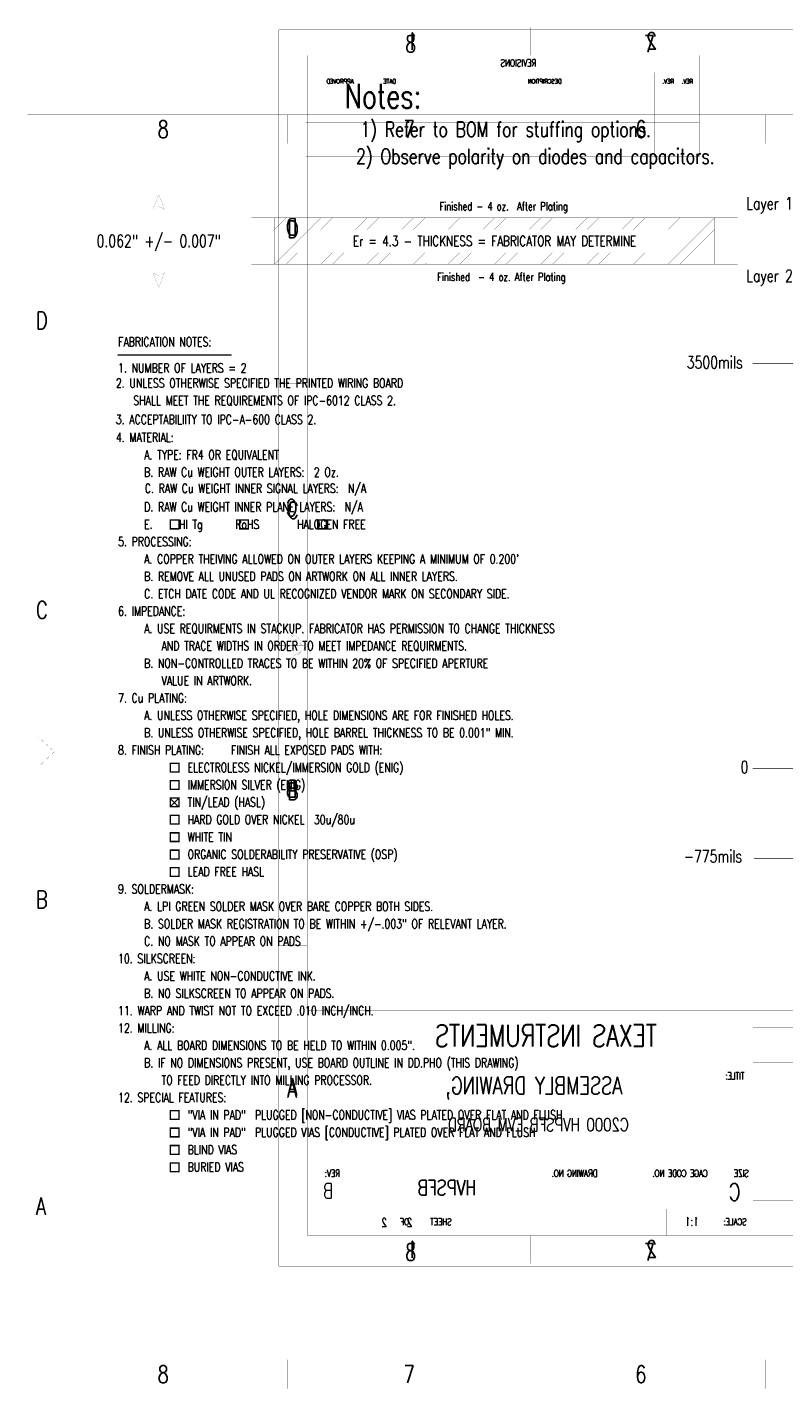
# Model space of a CAD drawing. Extents: x -7 to 11.7, y -5.4 to 6.4.
# Tile 1 of 27: x -7 to -0.4, y -5.4 to 6.4. Entities that reach past the tile are written whole.
import ezdxf
from ezdxf.enums import TextEntityAlignment as Align

# ---------------------------------------------------------------- set-up
doc = ezdxf.new("R2010")
doc.units = 0
doc.linetypes.add('TRMIDX_4096', pattern=[2, 1, 1])
for name, color, linetype in [('2D_LINE_121', 146, 'CONTINUOUS'), ('2D_LINE_122', 4, 'CONTINUOUS'), ('2D_LINE_129', 2, 'CONTINUOUS'), ('2D_LINE_130', 106, 'CONTINUOUS'), ('DIMENSION1_122', 254, 'CONTINUOUS'), ('DIMENSION2_122', 254, 'CONTINUOUS'), ('DIMENSION3_122', 254, 'CONTINUOUS'), ('DIMENSION4_122', 254, 'CONTINUOUS'), ('DIMENSION5_122', 254, 'CONTINUOUS'), ('DIMENSION6_122', 254, 'CONTINUOUS'), ('DIMENSION7_122', 254, 'CONTINUOUS'), ('TEXT_121', 146, 'CONTINUOUS'), ('TEXT_122', 4, 'CONTINUOUS'), ('TEXT_129', 2, 'CONTINUOUS'), ('TEXT_130', 106, 'CONTINUOUS')]:
    doc.layers.add(name, color=color, linetype=linetype)
doc.styles.add('W0$00075', font='simplex', dxfattribs={"width": 0.75})
doc.styles.add('W0$001', font='simplex', dxfattribs={"width": 0.75})
doc.styles.add('W0$005', font='simplex', dxfattribs={"width": 0.75})

# ---------------------------------------------------------------- blocks, each defined once
blk = doc.blocks.new('SMOOTH_0$001')
at = {"const_width": 0.0005}
blk.add_lwpolyline([(-0.00025, 0, 1), (0.00025, 0, 1)], format="xyb", close=True, dxfattribs=at)
blk = doc.blocks.new('DRAWING_52')
at = {"layer": '2D_LINE_121', "const_width": 0.001}
blk.add_lwpolyline([(0, 0), (16.5, 0), (16.5, 10.5), (0, 10.5)], close=True, dxfattribs=at)
at = {"layer": '2D_LINE_121'}
for p in [(0, 10.5), (16.5, 10.5), (0, 0), (16.5, 0)]:
    blk.add_blockref('SMOOTH_0$001', p, dxfattribs=at)
blk = doc.blocks.new('DRAWING_53')
at = {"layer": '2D_LINE_121', "const_width": 0.001}
blk.add_lwpolyline([(0, 0), (17, 0), (17, 11), (0, 11)], close=True, dxfattribs=at)
at = {"layer": '2D_LINE_121'}
for p in [(0, 11), (17, 11), (0, 0), (17, 0)]:
    blk.add_blockref('SMOOTH_0$001', p, dxfattribs=at)
blk = doc.blocks.new('DRAWING_58')
at = {"layer": '2D_LINE_121', "const_width": 0.001}
blk.add_lwpolyline([(0, 0), (0, 0.25)], dxfattribs=at)
at = {"layer": '2D_LINE_121'}
for p in [(0, 0.25), (0, 0)]:
    blk.add_blockref('SMOOTH_0$001', p, dxfattribs=at)
blk = doc.blocks.new('DRAWING_59')
at = {"layer": '2D_LINE_121', "const_width": 0.001}
blk.add_lwpolyline([(0, 0), (0, 0.25)], dxfattribs=at)
at = {"layer": '2D_LINE_121'}
for p in [(0, 0.25), (0, 0)]:
    blk.add_blockref('SMOOTH_0$001', p, dxfattribs=at)
blk = doc.blocks.new('DRAWING_60')
at = {"layer": '2D_LINE_121', "const_width": 0.001}
blk.add_lwpolyline([(0, 0), (0, 0.25)], dxfattribs=at)
at = {"layer": '2D_LINE_121'}
for p in [(0, 0.25), (0, 0)]:
    blk.add_blockref('SMOOTH_0$001', p, dxfattribs=at)
blk = doc.blocks.new('DRAWING_115')
at = {"layer": '2D_LINE_121', "const_width": 0.001}
blk.add_lwpolyline([(0, 0), (0, 0.25)], dxfattribs=at)
at = {"layer": '2D_LINE_121'}
for p in [(0, 0.25), (0, 0)]:
    blk.add_blockref('SMOOTH_0$001', p, dxfattribs=at)
blk = doc.blocks.new('DRAWING_116')
at = {"layer": '2D_LINE_121', "const_width": 0.001}
blk.add_lwpolyline([(0, 0), (0, 0.25)], dxfattribs=at)
at = {"layer": '2D_LINE_121'}
for p in [(0, 0.25), (0, 0)]:
    blk.add_blockref('SMOOTH_0$001', p, dxfattribs=at)
blk = doc.blocks.new('DRAWING_117')
at = {"layer": '2D_LINE_121', "const_width": 0.001}
blk.add_lwpolyline([(0, 0), (0, 0.25)], dxfattribs=at)
at = {"layer": '2D_LINE_121'}
for p in [(0, 0.25), (0, 0)]:
    blk.add_blockref('SMOOTH_0$001', p, dxfattribs=at)
blk = doc.blocks.new('DRAWING_122')
at = {"layer": '2D_LINE_121', "const_width": 0.001}
blk.add_lwpolyline([(0, 0), (-0.134, -0.126)], dxfattribs=at)
at = {"layer": '2D_LINE_121'}
for p in [(0, 0), (-0.134, -0.126)]:
    blk.add_blockref('SMOOTH_0$001', p, dxfattribs=at)
blk = doc.blocks.new('DRAWING_123')
at = {"layer": '2D_LINE_121', "const_width": 0.001}
blk.add_lwpolyline([(0, 0), (0.25, 0)], dxfattribs=at)
at = {"layer": '2D_LINE_121'}
for p in [(0, 0), (0.25, 0)]:
    blk.add_blockref('SMOOTH_0$001', p, dxfattribs=at)
blk = doc.blocks.new('DRAWING_124')
at = {"layer": '2D_LINE_121', "const_width": 0.001}
blk.add_lwpolyline([(0, 0), (0.25, 0)], dxfattribs=at)
at = {"layer": '2D_LINE_121'}
for p in [(0, 0), (0.25, 0)]:
    blk.add_blockref('SMOOTH_0$001', p, dxfattribs=at)
blk = doc.blocks.new('DRAWING_125')
at = {"layer": '2D_LINE_121', "const_width": 0.001}
blk.add_lwpolyline([(0, 0), (-0.134, 0.124)], dxfattribs=at)
at = {"layer": '2D_LINE_121'}
for p in [(-0.134, 0.124), (0, 0)]:
    blk.add_blockref('SMOOTH_0$001', p, dxfattribs=at)
blk = doc.blocks.new('DRAWING_126')
at = {"layer": '2D_LINE_121', "const_width": 0.001}
blk.add_lwpolyline([(0, 0), (0.25, 0)], dxfattribs=at)
at = {"layer": '2D_LINE_121'}
for p in [(0, 0), (0.25, 0)]:
    blk.add_blockref('SMOOTH_0$001', p, dxfattribs=at)
blk = doc.blocks.new('SMOOTH_0$012')
at = {"const_width": 0.006}
blk.add_lwpolyline([(-0.003, 0, 1), (0.003, 0, 1)], format="xyb", close=True, dxfattribs=at)
blk = doc.blocks.new('DRAWING_127')
at = {"layer": '2D_LINE_122', "const_width": 0.012}
blk.add_lwpolyline([(0, 0), (0.975, 0)], dxfattribs=at)
at = {"layer": '2D_LINE_122'}
for p in [(0, 0), (0.975, 0)]:
    blk.add_blockref('SMOOTH_0$012', p, dxfattribs=at)
blk = doc.blocks.new('DRAWING_128')
at = {"layer": '2D_LINE_122', "const_width": 0.012}
blk.add_lwpolyline([(0, 0), (0.075, 0), (0.075, -0.075), (0, -0.075)], close=True, dxfattribs=at)
at = {"layer": '2D_LINE_122'}
for p in [(0, 0), (0.075, 0), (0, -0.075), (0.075, -0.075)]:
    blk.add_blockref('SMOOTH_0$012', p, dxfattribs=at)
blk = doc.blocks.new('DRAWING_129')
at = {"layer": '2D_LINE_122', "const_width": 0.012}
blk.add_lwpolyline([(0, 0), (0.075, 0), (0.075, -0.075), (0, -0.075)], close=True, dxfattribs=at)
at = {"layer": '2D_LINE_122'}
for p in [(0, 0), (0.075, 0), (0, -0.075), (0.075, -0.075)]:
    blk.add_blockref('SMOOTH_0$012', p, dxfattribs=at)
blk = doc.blocks.new('DRAWING_130')
at = {"layer": '2D_LINE_122', "const_width": 0.012}
blk.add_lwpolyline([(0, 0), (0.075, 0), (0.075, -0.075), (0, -0.075)], close=True, dxfattribs=at)
at = {"layer": '2D_LINE_122'}
for p in [(0, 0), (0.075, 0), (0, -0.075), (0.075, -0.075)]:
    blk.add_blockref('SMOOTH_0$012', p, dxfattribs=at)
blk = doc.blocks.new('DRAWING_131')
at = {"layer": '2D_LINE_122', "const_width": 0.012}
blk.add_lwpolyline([(0, 0), (0.075, 0), (0.075, -0.075), (0, -0.075)], close=True, dxfattribs=at)
at = {"layer": '2D_LINE_122'}
for p in [(0, 0), (0.075, 0), (0, -0.075), (0.075, -0.075)]:
    blk.add_blockref('SMOOTH_0$012', p, dxfattribs=at)
blk = doc.blocks.new('DRAWING_132')
at = {"layer": '2D_LINE_122', "const_width": 0.012}
blk.add_lwpolyline([(0, 0), (0.075, 0), (0.075, -0.075), (0, -0.075)], close=True, dxfattribs=at)
at = {"layer": '2D_LINE_122'}
for p in [(0, 0), (0.075, 0), (0, -0.075), (0.075, -0.075)]:
    blk.add_blockref('SMOOTH_0$012', p, dxfattribs=at)
blk = doc.blocks.new('DRAWING_133')
at = {"layer": '2D_LINE_122', "const_width": 0.012}
blk.add_lwpolyline([(0, 0), (0.075, 0), (0.075, -0.075), (0, -0.075)], close=True, dxfattribs=at)
at = {"layer": '2D_LINE_122'}
for p in [(0, 0), (0.075, 0), (0, -0.075), (0.075, -0.075)]:
    blk.add_blockref('SMOOTH_0$012', p, dxfattribs=at)
blk = doc.blocks.new('DRAWING_134')
at = {"layer": '2D_LINE_122', "const_width": 0.012}
blk.add_lwpolyline([(0, 0), (0.075, 0), (0.075, -0.075), (0, -0.075)], close=True, dxfattribs=at)
at = {"layer": '2D_LINE_122'}
for p in [(0, 0), (0.075, 0), (0, -0.075), (0.075, -0.075)]:
    blk.add_blockref('SMOOTH_0$012', p, dxfattribs=at)
blk = doc.blocks.new('DRAWING_135')
at = {"layer": '2D_LINE_122', "const_width": 0.012}
blk.add_lwpolyline([(0, 0), (0.075, 0), (0.075, -0.075), (0, -0.075)], close=True, dxfattribs=at)
at = {"layer": '2D_LINE_122'}
for p in [(0, 0), (0.075, 0), (0, -0.075), (0.075, -0.075)]:
    blk.add_blockref('SMOOTH_0$012', p, dxfattribs=at)
blk = doc.blocks.new('DRAWING_136')
at = {"layer": '2D_LINE_122', "const_width": 0.012}
blk.add_lwpolyline([(0, 0), (0.075, 0), (0.075, -0.075), (0, -0.075)], close=True, dxfattribs=at)
at = {"layer": '2D_LINE_122'}
for p in [(0, 0), (0.075, 0), (0, -0.075), (0.075, -0.075)]:
    blk.add_blockref('SMOOTH_0$012', p, dxfattribs=at)
blk = doc.blocks.new('DRAWING_137')
at = {"layer": '2D_LINE_122', "const_width": 0.012}
blk.add_lwpolyline([(0, 0), (0.075, 0), (0.075, -0.075), (0, -0.075)], close=True, dxfattribs=at)
at = {"layer": '2D_LINE_122'}
for p in [(0, 0), (0.075, 0), (0, -0.075), (0.075, -0.075)]:
    blk.add_blockref('SMOOTH_0$012', p, dxfattribs=at)
blk = doc.blocks.new('DRAWING_138')
at = {"layer": '2D_LINE_122', "const_width": 0.012}
blk.add_lwpolyline([(0, 0), (0.075, 0), (0.075, -0.075), (0, -0.075)], close=True, dxfattribs=at)
at = {"layer": '2D_LINE_122'}
for p in [(0, 0), (0.075, 0), (0, -0.075), (0.075, -0.075)]:
    blk.add_blockref('SMOOTH_0$012', p, dxfattribs=at)
blk = doc.blocks.new('DRAWING_139')
at = {"layer": '2D_LINE_122', "const_width": 0.012}
blk.add_lwpolyline([(0, 0), (0.075, 0), (0.075, -0.075), (0, -0.075)], close=True, dxfattribs=at)
at = {"layer": '2D_LINE_122'}
for p in [(0, 0), (0.075, 0), (0, -0.075), (0.075, -0.075)]:
    blk.add_blockref('SMOOTH_0$012', p, dxfattribs=at)
blk = doc.blocks.new('DRAWING_140')
at = {"layer": '2D_LINE_122', "const_width": 0.012}
blk.add_lwpolyline([(0, 0), (0.075, 0), (0.075, -0.075), (0, -0.075)], close=True, dxfattribs=at)
at = {"layer": '2D_LINE_122'}
for p in [(0, 0), (0.075, 0), (0, -0.075), (0.075, -0.075)]:
    blk.add_blockref('SMOOTH_0$012', p, dxfattribs=at)
blk = doc.blocks.new('DRAWING_141')
at = {"layer": '2D_LINE_122', "const_width": 0.012}
blk.add_lwpolyline([(0, 0), (0.075, 0), (0.075, -0.075), (0, -0.075)], close=True, dxfattribs=at)
at = {"layer": '2D_LINE_122'}
for p in [(0, 0), (0.075, 0), (0, -0.075), (0.075, -0.075)]:
    blk.add_blockref('SMOOTH_0$012', p, dxfattribs=at)
blk = doc.blocks.new('SMOOTH_0$01')
at = {"const_width": 0.005}
blk.add_lwpolyline([(-0.0025, 0, 1), (0.0025, 0, 1)], format="xyb", close=True, dxfattribs=at)
blk = doc.blocks.new('DRAWING_142')
at = {"layer": '2D_LINE_122', "const_width": 0.01}
blk.add_lwpolyline([(-0.00125, 0.00475), (0.06625, -0.06275)], dxfattribs=at)
at = {"layer": '2D_LINE_122'}
for p in [(-0.00125, 0.00475), (0.06625, -0.06275)]:
    blk.add_blockref('SMOOTH_0$01', p, dxfattribs=at)
blk = doc.blocks.new('DRAWING_143')
at = {"layer": '2D_LINE_122', "const_width": 0.01}
blk.add_lwpolyline([(0.00275, 0.00425), (0.07275, 0.07425)], dxfattribs=at)
at = {"layer": '2D_LINE_122'}
for p in [(0.00275, 0.00425), (0.07275, 0.07425)]:
    blk.add_blockref('SMOOTH_0$01', p, dxfattribs=at)
blk = doc.blocks.new('D_2dfeghi_154')
at = {"layer": 'DIMENSION1_122', "linetype": 'TRMIDX_4096', "const_width": 0.005}
blk.add_lwpolyline([(-0.65, 0)], close=True, dxfattribs=at)
at = {"layer": 'DIMENSION2_122', "linetype": 'TRMIDX_4096', "const_width": 0.005}
blk.add_lwpolyline([(-0.65, -0.775)], close=True, dxfattribs=at)
at = {"layer": 'DIMENSION3_122', "linetype": 'TRMIDX_4096', "const_width": 0.005}
blk.add_lwpolyline([(-0.65, 0), (-0.65, 0), (-0.65, 0)], close=True, dxfattribs=at)
at = {"layer": 'DIMENSION4_122', "linetype": 'TRMIDX_4096', "const_width": 0.005}
blk.add_lwpolyline([(-0.65, -0.775), (-0.65, -0.775), (-0.65, -0.775)], close=True, dxfattribs=at)
at = {"layer": 'DIMENSION5_122', "linetype": 'TRMIDX_4096', "const_width": 0.005}
blk.add_lwpolyline([(-0.05, 0), (-0.7, 0)], dxfattribs=at)
at = {"layer": 'DIMENSION6_122', "linetype": 'TRMIDX_4096', "const_width": 0.005}
blk.add_lwpolyline([(-0.25, -0.775), (-0.7, -0.775)], dxfattribs=at)
at = {"layer": 'DIMENSION7_122', "linetype": 'TRMIDX_4096', "const_width": 0.001}
for points in [[(0, 0), (0, 0)], [(-0.2, -0.775), (-0.2, -0.775)]]:
    blk.add_lwpolyline(points, dxfattribs=at)
at = {"layer": 'TEXT_122', "style": 'W0$005', "width": 0.75}
for s, p in [('0', (-0.815, -0.04)), ('-775mils', (-1.305, -0.81))]:
    blk.add_text(s, height=0.105, dxfattribs=at).set_placement(p)
blk = doc.blocks.new('DRAWING_155')
at = {"layer": '2D_LINE_122', "const_width": 0.001}
for points in [[(-4.425, 0.8), (-5.625, 0.8)], [(-5.025, 0.8), (-5.075, 0.675), (-5.025, 0.7), (-4.975, 0.675), (-5.025, 0.8)], [(-5.025, 0.5), (-5.025, 0.8)], [(-3.925, 0.6), (-4.025, 0.5)], [(-3.825, 0.6), (-4.025, 0.4)], [(-3.725, 0.6), (-4.025, 0.3)], [(-3.625, 0.6), (-4.025, 0.2)], [(-3.525, 0.6), (-3.625, 0.5)], [(-3.525, 0.5), (-3.425, 0.6)], [(-3.425, 0.5), (-3.325, 0.6)], [(-3.325, 0.5), (-3.225, 0.6)], [(-3.225, 0.5), (-3.125, 0.6)], [(-3.125, 0.5), (-3.025, 0.6)], [(-3.025, 0.5), (-2.925, 0.6)], [(-2.925, 0.5), (-2.825, 0.6)], [(-2.825, 0.5), (-2.725, 0.6)], [(-2.725, 0.5), (-2.625, 0.6)], [(-2.625, 0.5), (-2.525, 0.6)], [(-2.525, 0.5), (-2.425, 0.6)], [(-2.425, 0.5), (-2.325, 0.6)], [(-2.325, 0.5), (-2.225, 0.6)], [(-2.225, 0.5), (-2.125, 0.6)], [(-2.125, 0.5), (-2.025, 0.6)], [(-2.025, 0.5), (-1.925, 0.6)], [(-1.925, 0.5), (-1.825, 0.6)], [(-1.825, 0.5), (-1.725, 0.6)], [(-1.725, 0.5), (-1.625, 0.6)], [(-1.625, 0.5), (-1.525, 0.6)], [(-1.525, 0.5), (-1.425, 0.6)], [(-1.425, 0.5), (-1.325, 0.6)], [(-1.325, 0.5), (-1.225, 0.6)], [(-1.225, 0.5), (-1.125, 0.6)], [(-1.125, 0.5), (-1.025, 0.6)], [(-1.025, 0.5), (-0.925, 0.6)], [(-0.925, 0.5), (-0.825, 0.6)], [(-0.825, 0.5), (-0.725, 0.6)], [(-0.725, 0.5), (-0.625, 0.6)], [(-0.625, 0.5), (-0.525, 0.6)], [(-0.225, 0.6), (-0.625, 0.2)], [(-0.525, 0.5), (-0.425, 0.6)], [(-0.425, 0.5), (-0.325, 0.6)], [(-0.225, 0.5), (-0.525, 0.2)], [(-0.225, 0.4), (-0.425, 0.2)], [(-5.025, 0.3), (-5.025, 0)], [(-3.825, 0.3), (-3.925, 0.2)], [(-3.825, 0.2), (-3.725, 0.3)], [(-3.725, 0.2), (-3.625, 0.3)], [(-3.625, 0.2), (-3.525, 0.3)], [(-3.525, 0.2), (-3.425, 0.3)], [(-3.425, 0.2), (-3.325, 0.3)], [(-3.325, 0.2), (-3.225, 0.3)], [(-3.225, 0.2), (-3.125, 0.3)], [(-3.125, 0.2), (-3.025, 0.3)], [(-3.025, 0.2), (-2.925, 0.3)], [(-2.925, 0.2), (-2.825, 0.3)], [(-2.825, 0.2), (-2.725, 0.3)], [(-2.725, 0.2), (-2.625, 0.3)], [(-2.625, 0.2), (-2.525, 0.3)], [(-2.525, 0.2), (-2.425, 0.3)], [(-2.425, 0.2), (-2.325, 0.3)], [(-2.325, 0.2), (-2.225, 0.3)], [(-2.225, 0.2), (-2.125, 0.3)], [(-2.125, 0.2), (-2.025, 0.3)], [(-2.025, 0.2), (-1.925, 0.3)], [(-1.925, 0.2), (-1.825, 0.3)], [(-1.825, 0.2), (-1.725, 0.3)], [(-1.725, 0.2), (-1.625, 0.3)], [(-1.625, 0.2), (-1.525, 0.3)], [(-1.525, 0.2), (-1.425, 0.3)], [(-1.425, 0.2), (-1.325, 0.3)], [(-1.325, 0.2), (-1.225, 0.3)], [(-1.225, 0.2), (-1.125, 0.3)], [(-1.125, 0.2), (-1.025, 0.3)], [(-1.025, 0.2), (-0.925, 0.3)], [(-0.925, 0.2), (-0.825, 0.3)], [(-0.825, 0.2), (-0.725, 0.3)], [(-0.725, 0.2), (-0.625, 0.3)], [(-0.325, 0.2), (-0.225, 0.3)], [(-5.025, 0), (-4.975, 0.125), (-5.025, 0.1), (-5.075, 0.125), (-5.025, 0)], [(-4.425, 0), (-5.625, 0)]]:
    blk.add_lwpolyline(points, dxfattribs=at)
for points in [[(-4.225, 0.8), (-0.025, 0.8), (-0.025, 0.6), (-4.225, 0.6)], [(-4.025, 0.6), (-0.225, 0.6), (-0.225, 0.2), (-4.025, 0.2)], [(-4.225, 0.2), (-0.025, 0.2), (-0.025, 0), (-4.225, 0)]]:
    blk.add_lwpolyline(points, close=True, dxfattribs=at)
at = {"layer": '2D_LINE_122'}
for p in [(-5.625, 0.8), (-5.025, 0.8), (-5.025, 0.8), (-5.025, 0.8), (-4.425, 0.8), (-4.225, 0.8), (-0.025, 0.8), (-5.075, 0.675), (-5.025, 0.7), (-4.975, 0.675), (-4.225, 0.6), (-4.025, 0.6), (-3.925, 0.6), (-3.825, 0.6), (-3.725, 0.6), (-3.625, 0.6), (-3.525, 0.6), (-3.425, 0.6), (-3.325, 0.6), (-3.225, 0.6), (-3.125, 0.6), (-3.025, 0.6), (-2.925, 0.6), (-2.825, 0.6), (-2.725, 0.6), (-2.625, 0.6), (-2.525, 0.6), (-2.425, 0.6), (-2.325, 0.6), (-2.225, 0.6), (-2.125, 0.6), (-2.025, 0.6), (-1.925, 0.6), (-1.825, 0.6), (-1.725, 0.6), (-1.625, 0.6), (-1.525, 0.6), (-1.425, 0.6), (-1.325, 0.6), (-1.225, 0.6), (-1.125, 0.6), (-1.025, 0.6), (-0.925, 0.6), (-0.825, 0.6), (-0.725, 0.6), (-0.625, 0.6), (-0.525, 0.6), (-0.425, 0.6), (-0.325, 0.6), (-0.225, 0.6), (-0.225, 0.6), (-0.025, 0.6), (-5.025, 0.5), (-4.025, 0.5), (-3.625, 0.5), (-3.525, 0.5), (-3.425, 0.5), (-3.325, 0.5), (-3.225, 0.5), (-3.125, 0.5), (-3.025, 0.5), (-2.925, 0.5), (-2.825, 0.5), (-2.725, 0.5), (-2.625, 0.5), (-2.525, 0.5), (-2.425, 0.5), (-2.325, 0.5), (-2.225, 0.5), (-2.125, 0.5), (-2.025, 0.5), (-1.925, 0.5), (-1.825, 0.5), (-1.725, 0.5), (-1.625, 0.5), (-1.525, 0.5), (-1.425, 0.5), (-1.325, 0.5), (-1.225, 0.5), (-1.125, 0.5), (-1.025, 0.5), (-0.925, 0.5), (-0.825, 0.5), (-0.725, 0.5), (-0.625, 0.5), (-0.525, 0.5), (-0.425, 0.5), (-0.225, 0.5), (-4.025, 0.4), (-0.225, 0.4), (-5.025, 0.3), (-4.025, 0.3), (-3.825, 0.3), (-3.725, 0.3), (-3.625, 0.3), (-3.525, 0.3), (-3.425, 0.3), (-3.325, 0.3), (-3.225, 0.3), (-3.125, 0.3), (-3.025, 0.3), (-2.925, 0.3), (-2.825, 0.3), (-2.725, 0.3), (-2.625, 0.3), (-2.525, 0.3), (-2.425, 0.3), (-2.325, 0.3), (-2.225, 0.3), (-2.125, 0.3), (-2.025, 0.3), (-1.925, 0.3), (-1.825, 0.3), (-1.725, 0.3), (-1.625, 0.3), (-1.525, 0.3), (-1.425, 0.3), (-1.325, 0.3), (-1.225, 0.3), (-1.125, 0.3), (-1.025, 0.3), (-0.925, 0.3), (-0.825, 0.3), (-0.725, 0.3), (-0.625, 0.3), (-0.225, 0.3), (-5.075, 0.125), (-4.975, 0.125), (-4.225, 0.2), (-4.025, 0.2), (-4.025, 0.2), (-3.925, 0.2), (-3.825, 0.2), (-3.725, 0.2), (-3.625, 0.2), (-3.525, 0.2), (-3.425, 0.2), (-3.325, 0.2), (-3.225, 0.2), (-3.125, 0.2), (-3.025, 0.2), (-2.925, 0.2), (-2.825, 0.2), (-2.725, 0.2), (-2.625, 0.2), (-2.525, 0.2), (-2.425, 0.2), (-2.325, 0.2), (-2.225, 0.2), (-2.125, 0.2), (-2.025, 0.2), (-1.925, 0.2), (-1.825, 0.2), (-1.725, 0.2), (-1.625, 0.2), (-1.525, 0.2), (-1.425, 0.2), (-1.325, 0.2), (-1.225, 0.2), (-1.125, 0.2), (-1.025, 0.2), (-0.925, 0.2), (-0.825, 0.2), (-0.725, 0.2), (-0.625, 0.2), (-0.525, 0.2), (-0.425, 0.2), (-0.325, 0.2), (-0.225, 0.2), (-0.025, 0.2), (-5.625, 0), (-5.025, 0.1), (-5.025, 0), (-5.025, 0), (-5.025, 0), (-4.425, 0), (-4.225, 0), (-0.025, 0)]:
    blk.add_blockref('SMOOTH_0$001', p, dxfattribs=at)
at = {"layer": 'TEXT_122', "style": 'W0$001', "width": 0.75}
for s, p in [('Layer 1 - Primary Side', (0.05, 0.725)), ('Layer 2 - Secondary Side', (0.05, 0.1))]:
    blk.add_text(s, height=0.105, dxfattribs=at).set_placement(p, align=Align.MIDDLE_LEFT)
for s, height, p in [('0.062" +/- 0.007"', 0.105, (-5.025, 0.4)), ('Er = 4.3 - THICKNESS = FABRICATOR MAY DETERMINE', 0.0875, (-2.125, 0.4))]:
    blk.add_text(s, height=height, dxfattribs=at).set_placement(p, align=Align.MIDDLE_CENTER)
blk = doc.blocks.new('D_2dfeghi_156')
at = {"layer": 'DIMENSION1_122', "linetype": 'TRMIDX_4096', "const_width": 0.005}
blk.add_lwpolyline([(-0.66, 0)], close=True, dxfattribs=at)
at = {"layer": 'DIMENSION2_122', "linetype": 'TRMIDX_4096', "const_width": 0.005}
blk.add_lwpolyline([(-0.66, 3.5)], close=True, dxfattribs=at)
at = {"layer": 'DIMENSION3_122', "linetype": 'TRMIDX_4096', "const_width": 0.005}
blk.add_lwpolyline([(-0.66, 0), (-0.66, 0), (-0.66, 0)], close=True, dxfattribs=at)
at = {"layer": 'DIMENSION4_122', "linetype": 'TRMIDX_4096', "const_width": 0.005}
blk.add_lwpolyline([(-0.66, 3.5), (-0.66, 3.5), (-0.66, 3.5)], close=True, dxfattribs=at)
at = {"layer": 'DIMENSION5_122', "linetype": 'TRMIDX_4096', "const_width": 0.005}
blk.add_lwpolyline([(-0.05, 0), (-0.71, 0)], dxfattribs=at)
at = {"layer": 'DIMENSION6_122', "linetype": 'TRMIDX_4096', "const_width": 0.005}
blk.add_lwpolyline([(-0.235, 3.5), (-0.71, 3.5)], dxfattribs=at)
at = {"layer": 'DIMENSION7_122', "linetype": 'TRMIDX_4096', "const_width": 0.001}
for points in [[(-0.185, 3.5), (-0.185, 3.5)], [(0, 0), (0, 0)]]:
    blk.add_lwpolyline(points, dxfattribs=at)
at = {"layer": 'TEXT_122', "style": 'W0$005', "width": 0.75}
blk.add_text('3500mils', height=0.105, dxfattribs=at).set_placement((-1.28, 3.455))
blk = doc.blocks.new('DRAWING_159')
at = {"layer": '2D_LINE_130', "const_width": 0.001}
for points in [[(15.906, -0.47), (-0.592, -0.47), (-0.592, 10.206), (15.906, 10.206)], [(15.679, -0.227), (-0.335, -0.227), (-0.335, 9.963), (15.679, 9.963)], [(7.657, -0.227), (7.778, -0.373), (7.536, -0.373)]]:
    blk.add_lwpolyline(points, close=True, dxfattribs=at)
for points in [[(1.591, 9.963), (1.591, 10.206)], [(3.532, 9.963), (3.532, 10.206)], [(5.595, 9.963), (5.595, 10.206)], [(7.657, 9.963), (7.657, 10.206)], [(9.719, 9.963), (9.719, 10.206)], [(11.781, 9.963), (11.781, 10.206)], [(13.722, 9.963), (13.722, 10.206)], [(7.657, 9.963), (7.531, 10.107)], [(7.657, 9.963), (7.782, 10.107)], [(3.047, 9.963), (3.047, 9.09)], [(-0.35, 9.817), (3.047, 9.817)], [(0.135, 9.817), (0.135, 9.09)], [(0.524, 9.817), (0.524, 9.09)], [(2.659, 9.817), (2.659, 9.09)], [(2.853, 9.817), (2.853, 9.09)], [(-0.35, 9.672), (3.047, 9.672)], [(-0.35, 9.526), (3.047, 9.526)], [(-0.35, 9.381), (3.047, 9.381)], [(-0.35, 9.235), (3.047, 9.235)], [(-0.35, 9.09), (3.047, 9.09)], [(-0.35, 7.149), (-0.592, 7.149)], [(15.906, 7.149), (15.663, 7.149)], [(-0.495, 4.747), (-0.495, 4.989)], [(-0.33, 4.867), (-0.494, 4.987)], [(15.68, 4.868), (15.81, 4.988)], [(-0.35, 4.868), (-0.592, 4.868)], [(-0.494, 4.747), (-0.33, 4.867)], [(15.906, 4.868), (15.663, 4.868)], [(15.68, 4.868), (15.81, 4.745)], [(-0.35, 2.296), (-0.592, 2.296)], [(15.906, 2.296), (15.663, 2.296)], [(9.154, 1.719), (-0.336, 1.719)], [(3.509, -0.224), (3.509, 1.719)], [(4.033, -0.224), (4.033, 1.719)], [(5.38, -0.224), (5.38, 1.719)], [(7.286, -0.224), (7.286, 1.719)], [(9.156, -0.224), (9.156, 1.719)], [(5.38, 1.569), (3.512, 1.569)], [(9.154, 1.532), (7.286, 1.532)], [(8.22, 1.532), (8.22, 0.598)], [(5.38, 1.42), (3.512, 1.42)], [(7.286, 1.368), (5.38, 1.368)], [(9.154, 1.345), (7.286, 1.345)], [(3.512, 1.233), (-0.336, 1.233)], [(5.38, 1.27), (3.512, 1.27)], [(9.154, 1.196), (7.286, 1.196)], [(5.38, 1.121), (3.512, 1.121)], [(5.38, 0.971), (3.512, 0.971)], [(9.154, 1.046), (7.286, 1.046)], [(9.154, 0.897), (7.286, 0.897)], [(5.38, 0.822), (3.512, 0.822)], [(9.154, 0.747), (7.286, 0.747)], [(5.38, 0.673), (3.512, 0.673)], [(9.154, 0.598), (7.286, 0.598)], [(5.38, 0.523), (3.512, 0.523)], [(3.512, 0.374), (-0.336, 0.374)], [(0, 0), (0, 0.374)], [(2.242, 0), (2.242, 0.374)], [(3.213, 0), (3.213, 0.374)], [(5.38, 0.374), (3.512, 0.374)], [(5.38, 0.224), (3.512, 0.224)], [(3.51, 0.002), (-0.328, 0.002)], [(0.971, -0.224), (0.971, 0)], [(2.765, -0.224), (2.765, 0)], [(5.38, 0.075), (3.512, 0.075)], [(5.38, -0.075), (3.512, -0.075)], [(1.591, -0.47), (1.591, -0.227)], [(3.532, -0.47), (3.532, -0.227)], [(5.595, -0.47), (5.595, -0.227)], [(7.657, -0.47), (7.657, -0.227)], [(9.719, -0.47), (9.719, -0.227)], [(11.781, -0.47), (11.781, -0.227)], [(13.722, -0.47), (13.722, -0.227)]]:
    blk.add_lwpolyline(points, dxfattribs=at)
at = {"layer": '2D_LINE_130'}
for p in [(-0.592, 10.206), (1.591, 10.206), (3.532, 10.206), (5.595, 10.206), (7.657, 10.206), (9.719, 10.206), (11.781, 10.206), (13.722, 10.206), (15.906, 10.206), (7.531, 10.107), (7.782, 10.107), (-0.335, 9.963), (1.591, 9.963), (3.047, 9.963), (3.532, 9.963), (5.595, 9.963), (7.657, 9.963), (7.657, 9.963), (7.657, 9.963), (9.719, 9.963), (11.781, 9.963), (13.722, 9.963), (15.679, 9.963), (-0.35, 9.817), (0.135, 9.817), (0.524, 9.817), (2.659, 9.817), (2.853, 9.817), (3.047, 9.817), (-0.35, 9.672), (3.047, 9.672), (-0.35, 9.526), (3.047, 9.526), (-0.35, 9.381), (3.047, 9.381), (-0.35, 9.235), (3.047, 9.235), (-0.35, 9.09), (0.135, 9.09), (0.524, 9.09), (2.659, 9.09), (2.853, 9.09), (3.047, 9.09), (3.047, 9.09), (-0.592, 7.149), (-0.35, 7.149), (15.663, 7.149), (15.906, 7.149), (-0.495, 4.989), (-0.494, 4.987), (15.81, 4.988), (-0.592, 4.868), (-0.35, 4.868), (-0.33, 4.867), (-0.33, 4.867), (15.663, 4.868), (15.68, 4.868), (15.68, 4.868), (15.906, 4.868), (-0.495, 4.747), (-0.494, 4.747), (15.81, 4.745), (-0.592, 2.296), (-0.35, 2.296), (15.663, 2.296), (15.906, 2.296), (-0.336, 1.719), (3.509, 1.719), (4.033, 1.719), (5.38, 1.719), (7.286, 1.719), (9.154, 1.719), (9.156, 1.719), (3.512, 1.569), (5.38, 1.569), (7.286, 1.532), (8.22, 1.532), (9.154, 1.532), (3.512, 1.42), (5.38, 1.42), (5.38, 1.368), (7.286, 1.368), (7.286, 1.345), (9.154, 1.345), (-0.336, 1.233), (3.512, 1.27), (3.512, 1.233), (5.38, 1.27), (7.286, 1.196), (9.154, 1.196), (3.512, 1.121), (5.38, 1.121), (3.512, 0.971), (5.38, 0.971), (7.286, 1.046), (9.154, 1.046), (7.286, 0.897), (9.154, 0.897), (3.512, 0.822), (5.38, 0.822), (7.286, 0.747), (9.154, 0.747), (3.512, 0.673), (5.38, 0.673), (7.286, 0.598), (8.22, 0.598), (9.154, 0.598), (3.512, 0.523), (5.38, 0.523), (-0.336, 0.374), (0, 0.374), (2.242, 0.374), (3.213, 0.374), (3.512, 0.374), (3.512, 0.374), (5.38, 0.374), (3.512, 0.224), (5.38, 0.224), (-0.328, 0.002), (0, 0), (0.971, 0), (2.242, 0), (2.765, 0), (3.213, 0), (3.51, 0.002), (3.512, 0.075), (5.38, 0.075), (3.512, -0.075), (5.38, -0.075), (-0.335, -0.227), (0.971, -0.224), (1.591, -0.227), (2.765, -0.224), (3.509, -0.224), (3.532, -0.227), (4.033, -0.224), (5.38, -0.224), (5.595, -0.227), (7.286, -0.224), (7.657, -0.227), (7.657, -0.227), (9.156, -0.224), (9.719, -0.227), (11.781, -0.227), (13.722, -0.227), (15.679, -0.227), (-0.592, -0.47), (1.591, -0.47), (3.532, -0.47), (5.595, -0.47), (7.536, -0.373), (7.657, -0.47), (7.778, -0.373), (9.719, -0.47), (11.781, -0.47), (13.722, -0.47), (15.906, -0.47)]:
    blk.add_blockref('SMOOTH_0$001', p, dxfattribs=at)
at = {"layer": 'TEXT_130', "style": 'W0$00075', "text_generation_flag": 2, "width": 0.75}
for s, height, p in [('1', 0.146, (0.621, 10.012)), ('2', 0.146, (2.683, 10.016)), ('3', 0.146, (4.624, 10.012)), ('4', 0.146, (6.808, 10.012)), ('5', 0.146, (8.749, 10.012)), ('6', 0.146, (10.811, 10.012)), ('7', 0.146, (12.752, 10.012)), ('8', 0.146, (14.814, 10.012)), ('REVISIONS', 0.0607, (1.64, 9.866)), ('APPROVED', 0.0388, (0.063, 9.72)), ('DATE', 0.0388, (0.427, 9.72)), ('DESCRIPTION', 0.03882, (1.858, 9.72)), ('REV.', 0.0388, (2.829, 9.72)), ('REV.', 0.0388, (2.994, 9.72)), ('Notes: ', 0.21, (15.336, 9.528)), ('1) Refer to BOM for stuffing options.', 0.13125, (15.201, 9.281)), ('2) Observe polarity on diodes and capacitors.', 0.13125, (15.239, 9.048)), ('D', 0.146, (-0.423, 8.41)), ('D', 0.146, (15.833, 8.41)), ('C', 0.146, (-0.423, 5.984)), ('C', 0.146, (15.833, 5.984)), ('B', 0.146, (-0.423, 3.558)), ('B', 0.146, (15.833, 3.558)), ('DWN:', 0.0598, (5.339, 1.618)), ('CONTRACT NO.', 0.05978, (7.211, 1.612)), ('APPLICATION', 0.05978, (8.519, 1.612)), ('CHK:', 0.0598, (5.339, 1.469)), ('NEXT ASSY.', 0.0598, (8.048, 1.413)), ('USED ON', 0.0598, (8.908, 1.413)), ('P.E.:', 0.0598, (5.339, 1.319)), ('UNLESS OTHERWISE SPECIFIED', 0.07473, (7.207, 1.244)), ('TITLE:', 0.0598, (3.438, 1.121)), ('DES.ENG.:', 0.0598, (5.339, 1.17)), ('A', 0.146, (-0.423, 0.986)), ('P.C.:', 0.0598, (5.339, 1.02)), ('1. TOLERANCES:', 0.05978, (7.207, 1.039)), ('A', 0.146, (15.833, 0.986)), ('0.26 (.010)', 0.05978, (6.423, 0.927)), ('+', 0.0299, (6.535, 0.964)), ('LINEAR =', 0.0598, (7.077, 0.908)), ('Q.C.:', 0.0598, (5.339, 0.871)), ('0', 0.0299, (6.18, 0.852)), ('0.50', 0.0598, (6.367, 0.796)), ('+', 0.0299, (6.479, 0.833)), ('-', 0.0299, (6.535, 0.916)), ('ANGULAR =', 0.0598, (7.077, 0.796)), ('C.M.:', 0.0598, (5.339, 0.703)), ('-', 0.0299, (6.479, 0.785)), ('REL:', 0.0598, (5.339, 0.572)), ('2. ALL DIMENSIONS ARE IN', 0.05978, (7.207, 0.572)), ('MFG:', 0.0598, (5.339, 0.422)), ('MM (INCHES).', 0.05978, (7.077, 0.46)), ('MATERIAL:  SEE NOTE', 0.05978, (9.076, 0.46)), ('FINISH:  SEE NOTE', 0.05978, (9.076, 0.329)), ('REV:', 0.0598, (-0.056, 0.28)), ('DRAWING NO.', 0.05978, (2.167, 0.28)), ('CAGE CODE NO.', 0.05978, (3.12, 0.28)), ('SIZE', 0.0598, (3.475, 0.28)), ('ENG.MGR:', 0.0598, (5.339, 0.273)), ('3. INTERPRET DRAWING IN', 0.05978, (7.207, 0.18)), ('C', 0.149, (3.403, 0.073)), ('OTHER:', 0.0598, (5.339, 0.123)), ('ACCORDANCE WITH', 0.05978, (7.077, 0.067)), ('OTHER:', 0.0598, (5.339, -0.026)), ('DOD-STD-100.', 0.05978, (7.077, -0.045)), ('SHEET     OF   ', 0.05978, (0.909, -0.139)), ('1:1', 0.0747, (3.044, -0.144)), ('SCALE:', 0.0598, (3.457, -0.139)), ('OTHER:', 0.0598, (5.339, -0.175)), ('DO NOT SCALE DRAWING', 0.05978, (8.875, -0.141)), ('1', 0.146, (0.621, -0.421)), ('2', 0.146, (2.683, -0.416)), ('3', 0.146, (4.624, -0.421)), ('4', 0.146, (6.808, -0.421)), ('5', 0.146, (8.749, -0.421)), ('6', 0.146, (10.811, -0.421)), ('7', 0.146, (12.752, -0.421)), ('8', 0.146, (14.814, -0.421))]:
    blk.add_text(s, height=height, rotation=0, dxfattribs=at).set_placement(p)
for s, height, p in [('WSTS        2/11', 0.07473, (4.583, 1.611)), ('B', 0.126, (-0.115, 0.095)), ('2    2', 0.0747, (0.57, -0.151))]:
    blk.add_text(s, height=height, dxfattribs=at).set_placement(p)
for s, height, p in [('TEXAS INSTRUMENTS ', 0.18682, (1.676, 1.499)), ('ASSEMBLY DRAWING,', 0.14946, (1.62, 1.068))]:
    blk.add_text(s, height=height, rotation=0, dxfattribs=at).set_placement(p, align=Align.MIDDLE_CENTER)
for s, height, p in [('C2000 HVPSFB EVM BOARD', 0.1121, (1.658, 0.73)), ('HVPSFB', 0.1308, (0.87, 0.186))]:
    blk.add_text(s, height=height, dxfattribs=at).set_placement(p, align=Align.MIDDLE_CENTER)
blk = doc.blocks.new('DRAWING_164')
at = {"layer": '2D_LINE_129', "const_width": 0.001}
blk.add_lwpolyline([(0, 0), (16.499, 0), (16.499, 10.676), (0, 10.676)], close=True, dxfattribs=at)
at = {"layer": '2D_LINE_129'}
for p in [(0, 10.676), (16.499, 10.676), (0, 0), (16.499, 0)]:
    blk.add_blockref('SMOOTH_0$001', p, dxfattribs=at)
blk = doc.blocks.new('DRAWING_187')
at = {"layer": '2D_LINE_129', "const_width": 0.001}
blk.add_lwpolyline([(0, 0), (16.013, 0), (16.013, 10.19), (0, 10.19)], close=True, dxfattribs=at)
at = {"layer": '2D_LINE_129'}
for p in [(0, 10.19), (16.013, 10.19), (0, 0), (16.013, 0)]:
    blk.add_blockref('SMOOTH_0$001', p, dxfattribs=at)
blk = doc.blocks.new('DRAWING_192')
at = {"layer": '2D_LINE_129', "const_width": 0.001}
blk.add_lwpolyline([(0, 0), (0, 0.243)], dxfattribs=at)
at = {"layer": '2D_LINE_129'}
for p in [(0, 0.243), (0, 0)]:
    blk.add_blockref('SMOOTH_0$001', p, dxfattribs=at)
blk = doc.blocks.new('DRAWING_193')
at = {"layer": '2D_LINE_129', "const_width": 0.001}
blk.add_lwpolyline([(0, 0), (0, 0.243)], dxfattribs=at)
at = {"layer": '2D_LINE_129'}
for p in [(0, 0.243), (0, 0)]:
    blk.add_blockref('SMOOTH_0$001', p, dxfattribs=at)
blk = doc.blocks.new('DRAWING_194')
at = {"layer": '2D_LINE_129', "const_width": 0.001}
blk.add_lwpolyline([(0, 0), (0.243, 0)], dxfattribs=at)
at = {"layer": '2D_LINE_129'}
for p in [(0, 0), (0.243, 0)]:
    blk.add_blockref('SMOOTH_0$001', p, dxfattribs=at)
blk = doc.blocks.new('DRAWING_195')
at = {"layer": '2D_LINE_129', "const_width": 0.001}
blk.add_lwpolyline([(0, 0), (0.243, 0)], dxfattribs=at)
at = {"layer": '2D_LINE_129'}
for p in [(0, 0), (0.243, 0)]:
    blk.add_blockref('SMOOTH_0$001', p, dxfattribs=at)
blk = doc.blocks.new('DRAWING_196')
at = {"layer": '2D_LINE_129', "const_width": 0.001}
blk.add_lwpolyline([(0, 0), (-0.13, 0.12)], dxfattribs=at)
at = {"layer": '2D_LINE_129'}
for p in [(-0.13, 0.12), (0, 0)]:
    blk.add_blockref('SMOOTH_0$001', p, dxfattribs=at)
blk = doc.blocks.new('DRAWING_197')
at = {"layer": '2D_LINE_129', "const_width": 0.001}
blk.add_lwpolyline([(0, 0), (-0.13, -0.123)], dxfattribs=at)
at = {"layer": '2D_LINE_129'}
for p in [(0, 0), (-0.13, -0.123)]:
    blk.add_blockref('SMOOTH_0$001', p, dxfattribs=at)
blk = doc.blocks.new('DRAWING_198')
at = {"layer": '2D_LINE_129', "const_width": 0.001}
blk.add_lwpolyline([(0, 0), (0.243, 0)], dxfattribs=at)
at = {"layer": '2D_LINE_129'}
for p in [(0, 0), (0.243, 0)]:
    blk.add_blockref('SMOOTH_0$001', p, dxfattribs=at)
blk = doc.blocks.new('DRAWING_199')
at = {"layer": '2D_LINE_129', "const_width": 0.001}
blk.add_lwpolyline([(0, 0), (0, 0.243)], dxfattribs=at)
at = {"layer": '2D_LINE_129'}
for p in [(0, 0.243), (0, 0)]:
    blk.add_blockref('SMOOTH_0$001', p, dxfattribs=at)
blk = doc.blocks.new('DRAWING_200')
at = {"layer": '2D_LINE_129', "const_width": 0.001}
blk.add_lwpolyline([(0, 0), (0, 0.243)], dxfattribs=at)
at = {"layer": '2D_LINE_129'}
for p in [(0, 0.243), (0, 0)]:
    blk.add_blockref('SMOOTH_0$001', p, dxfattribs=at)

msp = doc.modelspace()

# ---------------------------------------------------------------- block references
for name, p in [('DRAWING_159', (-4.22, -3.805)), ('DRAWING_164', (-4.803, -4.297)), ('DRAWING_193', (-2.619, 6.136)), ('DRAWING_192', (-0.678, 6.136)), ('DRAWING_187', (-4.576, -4.054)), ('DRAWING_53', (-6.975, -5.355)), ('DRAWING_115', (-4.725, 5.395)), ('DRAWING_116', (-2.725, 5.395)), ('DRAWING_117', (-0.6, 5.395)), ('DRAWING_52', (-6.741, -5.105)), ('DRAWING_155', (-0.815, 4.155)), ('DRAWING_127', (-6.191, 3.57)), ('D_2dfeghi_156', (0, 0)), ('DRAWING_194', (-4.803, 3.322)), ('DRAWING_126', (-6.975, 2.495)), ('DRAWING_128', (-5.741, 2.145)), ('DRAWING_129', (-5.141, 2.145)), ('DRAWING_130', (-4.466, 2.145)), ('DRAWING_196', (-4.577, 1.041)), ('DRAWING_195', (-4.803, 1.041)), ('DRAWING_197', (-4.577, 1.041)), ('DRAWING_125', (-6.742, 0.145)), ('DRAWING_124', (-6.975, 0.145)), ('DRAWING_122', (-6.742, 0.145)), ('DRAWING_131', (-5.741, 0.045)), ('D_2dfeghi_154', (0, 0)), ('DRAWING_132', (-5.741, -0.105)), ('DRAWING_133', (-5.741, -0.255)), ('DRAWING_142', (-5.739, -0.265)), ('DRAWING_143', (-5.74, -0.331)), ('DRAWING_134', (-5.741, -0.405)), ('DRAWING_135', (-5.741, -0.555)), ('DRAWING_136', (-5.741, -0.705)), ('DRAWING_137', (-5.741, -0.855)), ('DRAWING_198', (-4.803, -1.531)), ('DRAWING_123', (-6.975, -2.505)), ('DRAWING_138', (-5.741, -2.955)), ('DRAWING_139', (-5.741, -3.105)), ('DRAWING_140', (-5.741, -3.255)), ('DRAWING_141', (-5.741, -3.405)), ('DRAWING_199', (-2.619, -4.297)), ('DRAWING_200', (-0.678, -4.297)), ('DRAWING_58', (-4.725, -5.355)), ('DRAWING_59', (-2.725, -5.355)), ('DRAWING_60', (-0.6, -5.355))]:
    msp.add_blockref(name, p)

# ---------------------------------------------------------------- texts
at = {"layer": 'TEXT_121', "style": 'W0$001', "width": 0.75}
for s, p in [('8', (-5.85, 5.445)), ('7', (-3.725, 5.445)), ('6', (-1.725, 5.445)), ('D', (-6.9, 3.795)), ('C', (-6.9, 1.295)), ('B', (-6.9, -1.205)), ('A', (-6.9, -3.855)), ('8', (-5.85, -5.305)), ('7', (-3.725, -5.305)), ('6', (-1.725, -5.305))]:
    msp.add_text(s, height=0.15, dxfattribs=at).set_placement(p)
at = {"layer": 'TEXT_122', "width": 0.75}
for s, height, style, p in [('Finished - 4 oz.  After Plating', 0.07, 'W0$001', (-3.416, 4.82)), ('Finished  - 4 oz. After Plating', 0.07, 'W0$001', (-3.436, 4.21)), ('FABRICATION NOTES:', 0.07875, 'W0$001', (-6.191, 3.645)), ('1. NUMBER OF LAYERS = 2', 0.07875, 'W0$00075', (-6.191, 3.42)), ('2. UNLESS OTHERWISE SPECIFIED THE PRINTED WIRING BOARD ', 0.07875, 'W0$00075', (-6.21, 3.289)), ('SHALL MEET THE REQUIREMENTS OF IPC-6012 CLASS 2.', 0.07875, 'W0$00075', (-6.06, 3.139)), ('3. ACCEPTABILIITY TO IPC-A-600 CLASS 2.', 0.07875, 'W0$00075', (-6.211, 2.975)), ('4. MATERIAL: ', 0.07875, 'W0$00075', (-6.21, 2.82)), ('A. TYPE: FR4 OR EQUIVALENT', 0.07875, 'W0$00075', (-5.966, 2.67)), ('B. RAW Cu WEIGHT OUTER LAYERS:  2 Oz.', 0.07875, 'W0$00075', (-5.966, 2.52)), ('C. RAW Cu WEIGHT INNER SIGNAL LAYERS:  N/A', 0.07875, 'W0$00075', (-5.96, 2.38)), ('D. RAW Cu WEIGHT INNER PLANE LAYERS:  N/A', 0.07875, 'W0$00075', (-5.966, 2.22)), ('E.     HI Tg      RoHS       HALOGEN FREE', 0.07875, 'W0$00075', (-5.966, 2.07)), ('5. PROCESSING: ', 0.07875, 'W0$00075', (-6.191, 1.92)), ("A. COPPER THEIVING ALLOWED ON OUTER LAYERS KEEPING A MINIMUM OF 0.200' ", 0.07875, 'W0$00075', (-5.966, 1.77)), ('B. REMOVE ALL UNUSED PADS ON ARTWORK ON ALL INNER LAYERS.', 0.07875, 'W0$00075', (-5.966, 1.62)), ('C. ETCH DATE CODE AND UL RECOGNIZED VENDOR MARK ON SECONDARY SIDE.', 0.07875, 'W0$00075', (-5.966, 1.47)), ('6. IMPEDANCE: ', 0.07875, 'W0$00075', (-6.191, 1.32)), ('A. USE REQUIRMENTS IN STACKUP. FABRICATOR HAS PERMISSION TO CHANGE THICKNESS', 0.07875, 'W0$00075', (-5.966, 1.17)), ('AND TRACE WIDTHS IN ORDER TO MEET IMPEDANCE REQUIRMENTS.', 0.07875, 'W0$00075', (-5.816, 1.02)), ('B. NON-CONTROLLED TRACES TO BE WITHIN 20%%% OF SPECIFIED APERTURE ', 0.07875, 'W0$00075', (-5.966, 0.87)), ('VALUE IN ARTWORK.', 0.07875, 'W0$00075', (-5.816, 0.72)), ('7. Cu PLATING: ', 0.07875, 'W0$00075', (-6.191, 0.57)), ('A. UNLESS OTHERWISE SPECIFIED, HOLE DIMENSIONS ARE FOR FINISHED HOLES.', 0.07875, 'W0$00075', (-5.966, 0.42)), ('B. UNLESS OTHERWISE SPECIFIED, HOLE BARREL THICKNESS TO BE 0.001" MIN.', 0.07875, 'W0$00075', (-5.966, 0.27)), ('8. FINISH PLATING: ', 0.07875, 'W0$00075', (-6.191, 0.12)), ('FINISH ALL EXPOSED PADS WITH: ', 0.07875, 'W0$00075', (-5.216, 0.12)), ('ELECTROLESS NICKEL/IMMERSION GOLD (ENIG)', 0.07875, 'W0$00075', (-5.591, -0.03)), ('IMMERSION SILVER (ENIG)', 0.07875, 'W0$00075', (-5.591, -0.18)), ('TIN/LEAD (HASL)', 0.07875, 'W0$00075', (-5.591, -0.33)), ('HARD GOLD OVER NICKEL  30u/80u', 0.07875, 'W0$00075', (-5.591, -0.48)), ('WHITE TIN', 0.0788, 'W0$00075', (-5.591, -0.63)), ('ORGANIC SOLDERABILITY PRESERVATIVE (OSP)', 0.07875, 'W0$00075', (-5.591, -0.78)), ('LEAD FREE HASL', 0.07875, 'W0$00075', (-5.591, -0.93)), ('9. SOLDERMASK:', 0.07875, 'W0$00075', (-6.191, -1.08)), ('A. LPI GREEN SOLDER MASK OVER BARE COPPER BOTH SIDES. ', 0.07875, 'W0$00075', (-5.966, -1.23)), ('B. SOLDER MASK REGISTRATION TO BE WITHIN +/-.003" OF RELEVANT LAYER.', 0.07875, 'W0$00075', (-5.966, -1.38)), ('C. NO MASK TO APPEAR ON PADS', 0.07875, 'W0$00075', (-5.966, -1.53)), ('10. SILKSCREEN:', 0.07875, 'W0$00075', (-6.191, -1.68)), ('A. USE WHITE NON-CONDUCTIVE INK.', 0.07875, 'W0$00075', (-5.966, -1.83)), ('B. NO SILKSCREEN TO APPEAR ON PADS.', 0.07875, 'W0$00075', (-5.966, -1.98)), ('11. WARP AND TWIST NOT TO EXCEED .010 INCH/INCH.', 0.07875, 'W0$00075', (-6.191, -2.13)), ('12. MILLING:', 0.07875, 'W0$00075', (-6.191, -2.28)), ('A. ALL BOARD DIMENSIONS TO BE HELD TO WITHIN 0.005".', 0.07875, 'W0$00075', (-5.966, -2.43)), ('B. IF NO DIMENSIONS PRESENT, USE BOARD OUTLINE IN DD.PHO (THIS DRAWING)', 0.07875, 'W0$00075', (-5.966, -2.58)), ('TO FEED DIRECTLY INTO MILLING PROCESSOR.', 0.07875, 'W0$00075', (-5.816, -2.73)), ('12. SPECIAL FEATURES:', 0.07875, 'W0$00075', (-6.191, -2.88)), ('"VIA IN PAD"  PLUGGED [NON-CONDUCTIVE] VIAS PLATED OVER FLAT AND FLUSH', 0.07875, 'W0$00075', (-5.591, -3.03)), ('"VIA IN PAD"  PLUGGED VIAS [CONDUCTIVE] PLATED OVER FLAT AND FLUSH', 0.07875, 'W0$00075', (-5.591, -3.18)), ('BLIND VIAS', 0.0788, 'W0$00075', (-5.591, -3.33)), ('BURIED VIAS', 0.07875, 'W0$00075', (-5.591, -3.48))]:
    msp.add_text(s, height=height, dxfattribs=dict(at, style=style)).set_placement(p)
at = {"layer": 'TEXT_129', "style": 'W0$00075', "width": 0.75}
for s, height, p in [('8', 0.146, (-3.711, 6.185)), ('7', 0.146, (-1.649, 6.185)), ('Notes: ', 0.21, (-4.233, 5.701)), ('1) Refer to BOM for stuffing options.', 0.13125, (-4.098, 5.454)), ('2) Observe polarity on diodes and capacitors.', 0.13125, (-4.136, 5.221)), ('D', 0.146, (-4.73, 4.583)), ('C', 0.146, (-4.73, 2.157)), ('B', 0.146, (-4.73, -0.269)), ('A', 0.146, (-4.73, -2.841)), ('8', 0.146, (-3.711, -4.248)), ('7', 0.146, (-1.649, -4.248))]:
    msp.add_text(s, height=height, dxfattribs=at).set_placement(p)

doc.saveas('drawing.dxf')
